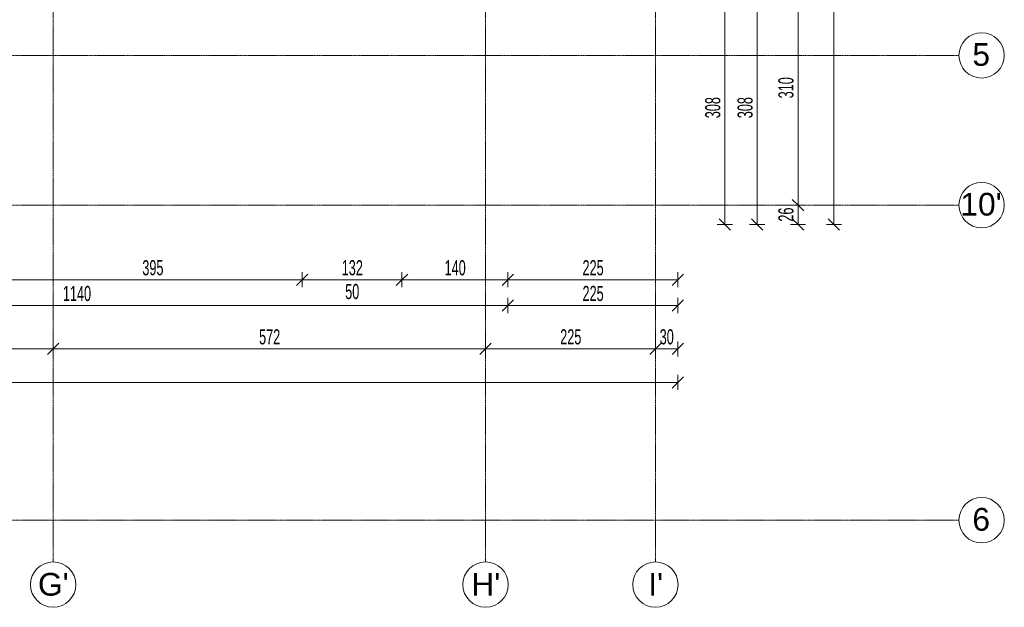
# Model space of a CAD drawing. Header units: millimetres. Extents: x -56641 to 6003, y -24465 to 16563.
# Tile 63 of 79: x -11126 to 1888, y -21975 to -14208. Entities that reach past the tile are written whole.
import ezdxf

# ---------------------------------------------------------------- set-up
doc = ezdxf.new("R2010")
doc.units = ezdxf.units.MM
doc.linetypes.add('Linia siatki', pattern=[22.225, 12.7, -3.175, 3.175, -3.175])
for name, color, linetype, lineweight in [('A-ANNO-DIMS', 7, 'Continuous', 5), ('A-ANNO-DIMS-100', 7, 'Continuous', 5), ('S-GRID', 7, 'Continuous', 5), ('S-GRID-IDEN', 7, 'Continuous', 5)]:
    doc.layers.add(name, color=color, linetype=linetype, lineweight=lineweight)
doc.styles.add('Arial_1', font='arial.ttf', dxfattribs={"height": 300})
doc.styles.add('Arial_5', font='arial.ttf', dxfattribs={"width": 0.6, "height": 200})
doc.dimstyles.new('standard_wielkość_otworów', dxfattribs={"dimscale": 304.8, "dimtxt": 204.05188, "dimasz": 0.492126, "dimexe": 0.328084, "dimexo": 0.0625, "dimgap": 0, "dimtad": 1, "dimdec": 0, "dimlfac": 0.1, "dimzin": 0, "dimdsep": 46, "dimtxsty": 'Arial_5', "dimblk1": 'OBLIQUE', "dimblk2": 'OBLIQUE', "dimsah": 1, "dimcen": 0.09, "dimazin": 0, "dimtfac": 1, "dimtdec": 4, "dimtix": 1, "dimtmove": 0, "dimatfit": 3, "dimfxl": 0.328084, "dimfxlon": 1, "dimtvp": 1, "dimtolj": 1, "dimtzin": 0, "dimarcsym": 2})

# ---------------------------------------------------------------- blocks, each defined once
blk = doc.blocks.new('Siatka - SOsi_Sybol osi-348494-RZUT PIWNICY')
at = {"layer": 'S-GRID-IDEN', "color": 142, "true_color": 0x0080c0}
blk.add_circle((0, 0), 3, dxfattribs=at)
blk = doc.blocks.new('DIMBLOCK140-RZUT PIWNICY')
at = {"layer": 'A-ANNO-DIMS-100', "color": 250, "true_color": 0x303030, "transparency": 16777216}
for p, q in [((-36083, -19002), (-36083, -18902)), ((-36083, -19002), (-36008, -18927)), ((-2428, -19002), (-2428, -18902)), ((-2428, -19002), (-2353, -18927)), ((-36083, -19002), (-36158, -19077)), ((-36083, -19002), (-2428, -19002)), ((-36083, -19002), (-36083, -19102)), ((-2428, -19002), (-2503, -19077)), ((-2428, -19002), (-2428, -19102))]:
    blk.add_line(p, q, dxfattribs=at)
at = {"layer": 'A-ANNO-DIMS-100', "color": 0, "transparency": 16777216, "insert": (-19438, -18742), "char_height": 200, "width": 436.98, "attachment_point": 1, "line_spacing_factor": 0.941778, "style": 'Arial_5'}
blk.add_mtext('3366', dxfattribs=at)
blk = doc.blocks.new('_Oblique')
at = {"color": 0, "linetype": 'ByBlock', "lineweight": -2}
blk.add_line((-0.5, -0.5), (0.5, 0.5), dxfattribs=at)
blk = doc.blocks.new('DIMBLOCK147-RZUT PIWNICY')
at = {"layer": 'A-ANNO-DIMS-100', "color": 250, "true_color": 0x303030, "transparency": 16777216}
for p, q in [((-13983, -18560), (-13983, -18460)), ((-10683, -18560), (-10683, -18460)), ((-13983, -18560), (-14058, -18635)), ((-13983, -18560), (-13908, -18485)), ((-13983, -18560), (-10683, -18560)), ((-13983, -18560), (-13983, -18660)), ((-10683, -18560), (-10758, -18635)), ((-10683, -18560), (-10608, -18485)), ((-10683, -18560), (-10683, -18660))]:
    blk.add_line(p, q, dxfattribs=at)
at = {"layer": 'A-ANNO-DIMS-100', "color": 0, "transparency": 16777216, "insert": (-12470, -18300), "char_height": 200, "width": 327.74, "attachment_point": 1, "line_spacing_factor": 0.941778, "style": 'Arial_5'}
blk.add_mtext('330', dxfattribs=at)
blk = doc.blocks.new('DIMBLOCK148-RZUT PIWNICY')
at = {"layer": 'A-ANNO-DIMS-100', "color": 250, "true_color": 0x303030, "transparency": 16777216}
for p, q in [((-10683, -18560), (-10683, -18460)), ((-4968, -18560), (-4968, -18460)), ((-10683, -18560), (-10758, -18635)), ((-10683, -18560), (-10608, -18485)), ((-10683, -18560), (-4968, -18560)), ((-10683, -18560), (-10683, -18660)), ((-4968, -18560), (-5043, -18635)), ((-4968, -18560), (-4893, -18485)), ((-4968, -18560), (-4968, -18660))]:
    blk.add_line(p, q, dxfattribs=at)
at = {"layer": 'A-ANNO-DIMS-100', "color": 0, "transparency": 16777216, "insert": (-7962, -18300), "char_height": 200, "width": 327.74, "attachment_point": 1, "line_spacing_factor": 0.941778, "style": 'Arial_5'}
blk.add_mtext('572', dxfattribs=at)
blk = doc.blocks.new('DIMBLOCK149-RZUT PIWNICY')
at = {"layer": 'A-ANNO-DIMS-100', "color": 250, "true_color": 0x303030, "transparency": 16777216}
for p, q in [((-4968, -18560), (-4968, -18460)), ((-2723, -18560), (-2723, -18460)), ((-4968, -18560), (-5043, -18635)), ((-4968, -18560), (-4893, -18485)), ((-4968, -18560), (-2723, -18560)), ((-4968, -18560), (-4968, -18660)), ((-2723, -18560), (-2798, -18635)), ((-2723, -18560), (-2648, -18485)), ((-2723, -18560), (-2723, -18660))]:
    blk.add_line(p, q, dxfattribs=at)
at = {"layer": 'A-ANNO-DIMS-100', "color": 0, "transparency": 16777216, "insert": (-3982, -18300), "char_height": 200, "width": 327.74, "attachment_point": 1, "line_spacing_factor": 0.941778, "style": 'Arial_5'}
blk.add_mtext('225', dxfattribs=at)
blk = doc.blocks.new('DIMBLOCK150-RZUT PIWNICY')
at = {"layer": 'A-ANNO-DIMS-100', "color": 250, "true_color": 0x303030, "transparency": 16777216}
for p, q in [((-2723, -18560), (-2723, -18460)), ((-2428, -18560), (-2428, -18460)), ((-2723, -18560), (-2798, -18635)), ((-2723, -18560), (-2648, -18485)), ((-2723, -18560), (-2428, -18560)), ((-2723, -18560), (-2723, -18660)), ((-2428, -18560), (-2503, -18635)), ((-2428, -18560), (-2353, -18485)), ((-2428, -18560), (-2428, -18660))]:
    blk.add_line(p, q, dxfattribs=at)
at = {"layer": 'A-ANNO-DIMS-100', "color": 0, "transparency": 16777216, "insert": (-2667, -18300), "char_height": 200, "width": 218.49, "attachment_point": 1, "line_spacing_factor": 0.941778, "style": 'Arial_5'}
blk.add_mtext('30', dxfattribs=at)
blk = doc.blocks.new('DIMBLOCK154-RZUT PIWNICY')
at = {"layer": 'A-ANNO-DIMS-100', "color": 250, "true_color": 0x303030, "transparency": 16777216}
for p, q in [((-16073, -17987), (-16073, -17887)), ((-16073, -17987), (-15998, -17912)), ((-4673, -17987), (-4673, -17887)), ((-4673, -17987), (-4598, -17912)), ((-16073, -17987), (-16148, -18062)), ((-16073, -17987), (-4673, -17987)), ((-16073, -17987), (-16073, -18087)), ((-4673, -17987), (-4748, -18062)), ((-4673, -17987), (-4673, -18087))]:
    blk.add_line(p, q, dxfattribs=at)
at = {"layer": 'A-ANNO-DIMS-100', "color": 0, "transparency": 16777216, "insert": (-10555, -17727), "char_height": 200, "width": 436.98, "attachment_point": 1, "line_spacing_factor": 0.941778, "style": 'Arial_5'}
blk.add_mtext('1140', dxfattribs=at)
blk = doc.blocks.new('DIMBLOCK155-RZUT PIWNICY')
at = {"layer": 'A-ANNO-DIMS-100', "color": 250, "true_color": 0x303030, "transparency": 16777216}
for p, q in [((-4673, -17987), (-4673, -17887)), ((-4673, -17987), (-4598, -17912)), ((-2428, -17987), (-2428, -17887)), ((-2428, -17987), (-2353, -17912)), ((-4673, -17987), (-4748, -18062)), ((-4673, -17987), (-2428, -17987)), ((-4673, -17987), (-4673, -18087)), ((-2428, -17987), (-2503, -18062)), ((-2428, -17987), (-2428, -18087))]:
    blk.add_line(p, q, dxfattribs=at)
at = {"layer": 'A-ANNO-DIMS-100', "color": 0, "transparency": 16777216, "insert": (-3687, -17727), "char_height": 200, "width": 327.74, "attachment_point": 1, "line_spacing_factor": 0.941778, "style": 'Arial_5'}
blk.add_mtext('225', dxfattribs=at)
blk = doc.blocks.new('DIMBLOCK156-RZUT PIWNICY')
at = {"layer": 'A-ANNO-DIMS-100', "color": 250, "true_color": 0x303030, "transparency": 16777216}
for p, q in [((-1379, -13834), (-1454, -13759)), ((-1379, -13834), (-1479, -13834)), ((-1379, -16914), (-1379, -13834)), ((-1379, -13834), (-1304, -13909)), ((-1379, -13834), (-1279, -13834)), ((-1379, -16914), (-1479, -16914)), ((-1379, -16914), (-1454, -16839)), ((-1379, -16914), (-1304, -16989)), ((-1379, -16914), (-1279, -16914))]:
    blk.add_line(p, q, dxfattribs=at)
at = {"layer": 'A-ANNO-DIMS-100', "color": 0, "transparency": 16777216, "insert": (-1639, -15511), "char_height": 200, "width": 327.74, "attachment_point": 1, "rotation": 90, "line_spacing_factor": 0.941778, "style": 'Arial_5'}
blk.add_mtext('308', dxfattribs=at)
blk = doc.blocks.new('DIMBLOCK169-RZUT PIWNICY')
at = {"layer": 'A-ANNO-DIMS-100', "color": 250, "true_color": 0x303030, "transparency": 16777216}
for p, q in [((-839, -13564), (-914, -13489)), ((-839, -13564), (-939, -13564)), ((-839, -13564), (-839, -16659)), ((-839, -13564), (-764, -13639)), ((-839, -13564), (-739, -13564)), ((-839, -16659), (-914, -16584)), ((-839, -16659), (-939, -16659)), ((-839, -16659), (-764, -16734)), ((-839, -16659), (-739, -16659))]:
    blk.add_line(p, q, dxfattribs=at)
at = {"layer": 'A-ANNO-DIMS-100', "color": 0, "transparency": 16777216, "insert": (-1099, -15248), "char_height": 200, "width": 327.74, "attachment_point": 1, "rotation": 90, "line_spacing_factor": 0.941778, "style": 'Arial_5'}
blk.add_mtext('310', dxfattribs=at)
blk = doc.blocks.new('DIMBLOCK170-RZUT PIWNICY')
at = {"layer": 'A-ANNO-DIMS-100', "color": 250, "true_color": 0x303030, "transparency": 16777216}
for p, q in [((-839, -16659), (-914, -16584)), ((-839, -16659), (-939, -16659)), ((-839, -16659), (-839, -16914)), ((-839, -16659), (-764, -16734)), ((-839, -16659), (-739, -16659)), ((-839, -16914), (-939, -16914)), ((-839, -16914), (-914, -16839)), ((-839, -16914), (-764, -16989)), ((-839, -16914), (-739, -16914))]:
    blk.add_line(p, q, dxfattribs=at)
at = {"layer": 'A-ANNO-DIMS-100', "color": 0, "transparency": 16777216, "insert": (-1099, -16878), "char_height": 200, "width": 218.49, "attachment_point": 1, "rotation": 90, "line_spacing_factor": 0.941778, "style": 'Arial_5'}
blk.add_mtext('26', dxfattribs=at)
blk = doc.blocks.new('DIMBLOCK171-RZUT PIWNICY')
at = {"layer": 'A-ANNO-DIMS-100', "color": 250, "true_color": 0x303030, "transparency": 16777216}
for p, q in [((-364, 6886), (-439, 6961)), ((-364, 6886), (-464, 6886)), ((-364, -16914), (-364, 6886)), ((-364, 6886), (-289, 6811)), ((-364, 6886), (-264, 6886)), ((-364, -16914), (-464, -16914)), ((-364, -16914), (-439, -16839)), ((-364, -16914), (-289, -16989)), ((-364, -16914), (-264, -16914))]:
    blk.add_line(p, q, dxfattribs=at)
at = {"layer": 'A-ANNO-DIMS-100', "color": 0, "transparency": 16777216, "insert": (-624, -5196), "char_height": 200, "width": 436.98, "attachment_point": 1, "rotation": 90, "line_spacing_factor": 0.941778, "style": 'Arial_5'}
blk.add_mtext('2380', dxfattribs=at)
blk = doc.blocks.new('DIMBLOCK238-RZUT PIWNICY')
at = {"layer": 'A-ANNO-DIMS-100', "color": 250, "true_color": 0x303030, "transparency": 16777216}
for p, q in [((-11343, -17646), (-11343, -17546)), ((-7393, -17646), (-7393, -17546)), ((-11343, -17646), (-11418, -17721)), ((-11343, -17646), (-11268, -17571)), ((-11343, -17646), (-7393, -17646)), ((-11343, -17646), (-11343, -17746)), ((-7393, -17646), (-7468, -17721)), ((-7393, -17646), (-7318, -17571)), ((-7393, -17646), (-7393, -17746))]:
    blk.add_line(p, q, dxfattribs=at)
at = {"layer": 'A-ANNO-DIMS-100', "color": 0, "transparency": 16777216, "insert": (-9505, -17387), "char_height": 200, "width": 327.74, "attachment_point": 1, "line_spacing_factor": 0.941778, "style": 'Arial_5'}
blk.add_mtext('395', dxfattribs=at)
blk = doc.blocks.new('DIMBLOCK239-RZUT PIWNICY')
at = {"layer": 'A-ANNO-DIMS-100', "color": 250, "true_color": 0x303030, "transparency": 16777216}
for p, q in [((-7393, -17646), (-7393, -17546)), ((-6073, -17646), (-6073, -17546)), ((-7393, -17646), (-7468, -17721)), ((-7393, -17646), (-7318, -17571)), ((-7393, -17646), (-6073, -17646)), ((-7393, -17646), (-7393, -17746)), ((-6073, -17646), (-6148, -17721)), ((-6073, -17646), (-5998, -17571)), ((-6073, -17646), (-6073, -17746))]:
    blk.add_line(p, q, dxfattribs=at)
at = {"layer": 'A-ANNO-DIMS-100', "color": 0, "transparency": 16777216, "char_height": 200, "attachment_point": 1, "line_spacing_factor": 0.941778, "style": 'Arial_5'}
for s, insert, width in [('132', (-6870, -17387), 327.74), ('50', (-6824, -17701), 218.49)]:
    blk.add_mtext(s, dxfattribs=dict(at, insert=insert, width=width))
blk = doc.blocks.new('DIMBLOCK240-RZUT PIWNICY')
at = {"layer": 'A-ANNO-DIMS-100', "color": 250, "true_color": 0x303030, "transparency": 16777216}
for p, q in [((-6073, -17646), (-6073, -17546)), ((-4673, -17646), (-4673, -17546)), ((-6073, -17646), (-6148, -17721)), ((-6073, -17646), (-5998, -17571)), ((-6073, -17646), (-4673, -17646)), ((-6073, -17646), (-6073, -17746)), ((-4673, -17646), (-4748, -17721)), ((-4673, -17646), (-4598, -17571)), ((-4673, -17646), (-4673, -17746))]:
    blk.add_line(p, q, dxfattribs=at)
at = {"layer": 'A-ANNO-DIMS-100', "color": 0, "transparency": 16777216, "insert": (-5510, -17387), "char_height": 200, "width": 327.74, "attachment_point": 1, "line_spacing_factor": 0.941778, "style": 'Arial_5'}
blk.add_mtext('140', dxfattribs=at)
blk = doc.blocks.new('DIMBLOCK241-RZUT PIWNICY')
at = {"layer": 'A-ANNO-DIMS-100', "color": 250, "true_color": 0x303030, "transparency": 16777216}
for p, q in [((-4673, -17646), (-4673, -17546)), ((-2428, -17646), (-2428, -17546)), ((-4673, -17646), (-4748, -17721)), ((-4673, -17646), (-4598, -17571)), ((-4673, -17646), (-2428, -17646)), ((-4673, -17646), (-4673, -17746)), ((-2428, -17646), (-2503, -17721)), ((-2428, -17646), (-2353, -17571)), ((-2428, -17646), (-2428, -17746))]:
    blk.add_line(p, q, dxfattribs=at)
at = {"layer": 'A-ANNO-DIMS-100', "color": 0, "transparency": 16777216, "insert": (-3687, -17387), "char_height": 200, "width": 327.74, "attachment_point": 1, "line_spacing_factor": 0.941778, "style": 'Arial_5'}
blk.add_mtext('225', dxfattribs=at)
blk = doc.blocks.new('DIMBLOCK242-RZUT PIWNICY')
at = {"layer": 'A-ANNO-DIMS-100', "color": 250, "true_color": 0x303030, "transparency": 16777216}
for p, q in [((-1806, -13834), (-1881, -13759)), ((-1806, -13834), (-1906, -13834)), ((-1806, -16914), (-1806, -13834)), ((-1806, -13834), (-1731, -13909)), ((-1806, -13834), (-1706, -13834)), ((-1806, -16914), (-1906, -16914)), ((-1806, -16914), (-1881, -16839)), ((-1806, -16914), (-1731, -16989)), ((-1806, -16914), (-1706, -16914))]:
    blk.add_line(p, q, dxfattribs=at)
at = {"layer": 'A-ANNO-DIMS-100', "color": 0, "transparency": 16777216, "insert": (-2066, -15511), "char_height": 200, "width": 327.74, "attachment_point": 1, "rotation": 90, "line_spacing_factor": 0.941778, "style": 'Arial_5'}
blk.add_mtext('308', dxfattribs=at)

msp = doc.modelspace()

# ---------------------------------------------------------------- linework, layer by layer
at = {"layer": 'S-GRID', "linetype": 'Linia siatki'}
for p, q in [((-10683.416, 10521.572), (-10683.416, -21375.488)), ((-4968.416, 10521.572), (-4968.416, -21375.488)), ((-2723.416, 10521.572), (-2723.416, -21375.488)), ((-55866.741, -14680.407), (1287.74, -14680.407)), ((-55866.741, -16659.407), (1287.74, -16659.407)), ((-55866.741, -20824.407), (1287.74, -20824.407))]:
    msp.add_line(p, q, dxfattribs=at)

# ---------------------------------------------------------------- block references
at = {"layer": 'S-GRID-IDEN', "color": 142, "true_color": 0x0080c0, "xscale": 99.99999999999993, "yscale": 99.99999999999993, "zscale": 99.99999999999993}
for p, rotation in [((1587.74, -14680.407), 269.9999999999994), ((1587.74, -16659.407), 269.9999999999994), ((1587.74, -20824.407), 269.9999999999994), ((-10683.416, -21675.488), 180), ((-4968.416, -21675.488), 180), ((-2723.416, -21675.488), 180)]:
    msp.add_blockref('Siatka - SOsi_Sybol osi-348494-RZUT PIWNICY', p, dxfattribs=dict(at, rotation=rotation))

# ---------------------------------------------------------------- texts
at = {"layer": 'S-GRID-IDEN', "color": 142, "true_color": 0x0080c0, "char_height": 300, "attachment_point": 1, "style": 'Arial_1'}
for s, insert, width in [('\\fArial|b0|i0|c238|p34|;5', (1465.695, -14518.515), 288.6075), ("10'", (1307.195, -16497.515), 673.4175), ('\\fArial|b0|i0|c238|p34|;6', (1465.695, -20662.515), 288.6075), ("G'", (-10884.377, -21521.588), 497.04625), ("H'", (-5155.877, -21521.588), 464.97875), ("I'", (-2818.377, -21521.588), 240.50625)]:
    msp.add_mtext(s, dxfattribs=dict(at, insert=insert, width=width))

# ---------------------------------------------------------------- dimensions: what is measured, and where the dimension line sits
at = {"layer": 'A-ANNO-DIMS', "color": 250, "true_color": 0x303030}
for base, p1, p2, override, picture, middle in [((-364.032, 6885.593), (-464.032, -16914.407), (-464.032, 6885.593), {"dimpost": '<>', "dimfxl": 23800}, 'DIMBLOCK171-RZUT PIWNICY', (-466.215, -5014.407)), ((-839.004200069, -16659.40745201), (-739.004200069, -13564.40745201), (-739.004200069, -16659.40745201), {"dimpost": '<>', "dimfxl": 3095}, 'DIMBLOCK169-RZUT PIWNICY', (-941.187011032, -15111.90745201)), ((-1806.033, -13834.407), (-1906.033, -16914.407), (-1906.033, -13834.407), {"dimpost": '<>', "dimfxl": 3080}, 'DIMBLOCK242-RZUT PIWNICY', (-1908.216, -15374.407)), ((-1379.49, -13834.407), (-1479.49, -16914.407), (-1479.49, -13834.407), {"dimpost": '<>', "dimfxl": 3080}, 'DIMBLOCK156-RZUT PIWNICY', (-1481.673, -15374.407)), ((-839.004200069, -16914.40745201), (-739.004200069, -16659.40745201), (-939.004200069, -16914.40745201), {"dimpost": '<>', "dimfxl": 324.075608}, 'DIMBLOCK170-RZUT PIWNICY', (-941.118798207, -16786.90745201))]:
    dim = msp.add_linear_dim(base=base, p1=p1, p2=p2, angle=90, dimstyle='standard_wielkość_otworów', override=override, dxfattribs=at)
    dim.commit()
    dim.dimension.update_dxf_attribs({"geometry": picture, "text_midpoint": middle})
for base, p1, p2, override, picture, middle in [((-7393.416, -17646.458), (-11343.416, -17546.458), (-7393.416, -17546.458), {"dimpost": '<>', "dimfxl": 3950}, 'DIMBLOCK238-RZUT PIWNICY', (-9368.416, -17544.275)), ((-4673.416, -17646.458), (-6073.416, -17546.458), (-4673.416, -17546.458), {"dimpost": '<>', "dimfxl": 1400}, 'DIMBLOCK240-RZUT PIWNICY', (-5373.416, -17544.344)), ((-2428.41602307, -17646.458164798), (-4673.41602307, -17546.458164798), (-2428.41602307, -17546.458164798), {"dimpost": '<>', "dimfxl": 2245}, 'DIMBLOCK241-RZUT PIWNICY', (-3550.91602307, -17544.34356666)), ((-4673.416, -17986.558), (-16073.416, -17886.558), (-4673.416, -17886.558), {"dimpost": '<>', "dimfxl": 11400}, 'DIMBLOCK154-RZUT PIWNICY', (-10373.416, -17884.444)), ((-2428.41602307, -17986.558162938), (-4673.41602307, -17886.558162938), (-2428.41602307, -17886.558162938), {"dimpost": '<>', "dimfxl": 2245}, 'DIMBLOCK155-RZUT PIWNICY', (-3550.91602307, -17884.443564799)), ((-10683.416, -18559.8), (-13983.416, -18459.8), (-10683.416, -18459.8), {"dimpost": '<>', "dimfxl": 3300}, 'DIMBLOCK147-RZUT PIWNICY', (-12333.416, -18457.618)), ((-4968.41602307, -18559.800349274), (-10683.41602307, -18459.800349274), (-4968.41602307, -18459.800349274), {"dimpost": '<>', "dimfxl": 5715}, 'DIMBLOCK148-RZUT PIWNICY', (-7825.91602307, -18457.685751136)), ((-2723.41602307, -18559.800349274), (-4968.41602307, -18459.800349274), (-2723.41602307, -18459.800349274), {"dimpost": '<>', "dimfxl": 2245}, 'DIMBLOCK149-RZUT PIWNICY', (-3845.91602307, -18457.685751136)), ((-2428.41602307, -18559.800349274), (-2723.41602307, -18459.800349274), (-2428.41602307, -18459.800349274), {"dimpost": '<>', "dimfxl": 295}, 'DIMBLOCK150-RZUT PIWNICY', (-2575.91602307, -18457.617538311)), ((-2428.41602307, -19002.015750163), (-36083.41602307, -18902.015750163), (-2428.41602307, -18902.015750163), {"dimpost": '<>', "dimfxl": 33655}, 'DIMBLOCK140-RZUT PIWNICY', (-19255.91602307, -18899.8329392))]:
    dim = msp.add_linear_dim(base=base, p1=p1, p2=p2, dimstyle='standard_wielkość_otworów', override=override, dxfattribs=at)
    dim.commit()
    dim.dimension.update_dxf_attribs({"geometry": picture, "text_midpoint": middle})
dim = msp.add_linear_dim(base=(-6073.416, -17646.458), p1=(-7393.416, -17546.458), p2=(-6073.416, -17546.458), text='<>\\X50', dimstyle='standard_wielkość_otworów', override={"dimpost": '<>', "dimfxl": 1320}, dxfattribs=at)
dim.commit()
dim.dimension.update_dxf_attribs({"geometry": 'DIMBLOCK239-RZUT PIWNICY', "text_midpoint": (-6733.416, -17646.458)})

doc.saveas('drawing.dxf')
